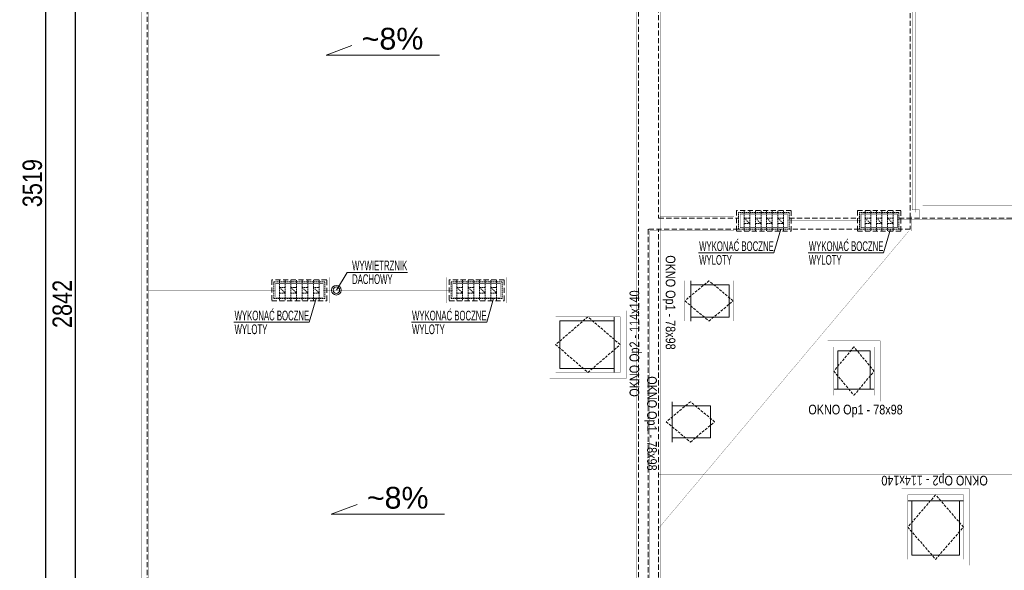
# Model space of a CAD drawing. Header units: millimetres. Extents: x 18880 to 99371, y -5529 to 27899.
# Tile 154 of 158: x 54778 to 57219, y 22984 to 24349. Entities that reach past the tile are written whole.
import ezdxf

# ---------------------------------------------------------------- set-up
doc = ezdxf.new("R2010")
doc.units = ezdxf.units.MM
doc.linetypes.add('DASHED', pattern=[19.05, 12.7, -6.35])
for name, color, linetype, lineweight in [('AA_HATCH', 252, 'Continuous', 0), ('AA_OPIS', 2, 'Continuous', 0), ('AA_WIDOK', 254, 'Continuous', 0), ('AP wymiary', 40, 'Continuous', 0)]:
    doc.layers.add(name, color=color, linetype=linetype, lineweight=lineweight)
doc.styles.add('ARIAL', font='arial.ttf')
doc.styles.add('DIM07', font='romans.shx', dxfattribs={"width": 0.7})
doc.styles.add('Dimensions', font='arial.ttf', dxfattribs={"width": 0.8})
doc.dimstyles.new('arch100', dxfattribs={"dimscale": 2, "dimtxt": 24, "dimasz": 15, "dimexe": 5, "dimexo": 20, "dimgap": 4, "dimtad": 1, "dimdec": 1, "dimrnd": 0.5, "dimdsep": 46, "dimtxsty": 'Dimensions', "dimblk": 'ARCHTICK', "dimcen": 2.5, "dimazin": 0, "dimtfac": 1, "dimtdec": 1, "dimtmove": 1, "dimatfit": 3, "dimldrblk": 'NONE', "dimfxl": 50, "dimfxlon": 1, "dimarcsym": 0})

# ---------------------------------------------------------------- blocks, each defined once
blk = doc.blocks.new('Op2')
at = {"layer": 'AA_OPIS', "linetype": 'DASHED', "ltscale": 0.5}
blk.add_lwpolyline([(-160, 69), (-80, 0), (0, 69), (-80, 138), (-160, 69)], dxfattribs=at)
at = {"layer": 'AA_WIDOK', "const_width": 0.3}
blk.add_lwpolyline([(15, -15), (15, 153), (-175, 153), (-175, -15)], close=True, dxfattribs=at)
blk.add_lwpolyline([(0, 0), (0, 138), (-160, 138), (-160, 0), (0, 0)], dxfattribs=at)
at = {"layer": 'AA_WIDOK'}
for points in [[(-150, 128), (-150, 10)], [(-15, 128), (-150, 128)], [(-15, 0), (-15, 138)], [(-150, 10), (-15, 10)]]:
    blk.add_lwpolyline(points, dxfattribs=at)
at = {"layer": 'AA_OPIS', "insert": (23.3, 71.6), "char_height": 24, "width": 450, "attachment_point": 2, "rotation": 90, "style": 'ARIAL'}
blk.add_mtext('{\\W0.8;OKNO Op2 - 114x140}', dxfattribs=at)
blk = doc.blocks.new('Op1')
at = {"layer": 'AA_OPIS', "linetype": 'DASHED', "ltscale": 0.5}
blk.add_lwpolyline([(65, 135), (15, 75), (65, 15), (115, 75), (65, 135)], dxfattribs=at)
at = {"layer": 'AA_WIDOK', "const_width": 0.3}
blk.add_lwpolyline([(0, 0), (130, 0), (130, 150), (0, 150)], close=True, dxfattribs=at)
blk.add_lwpolyline([(15, 15), (115, 15), (115, 135), (15, 135), (15, 15)], dxfattribs=at)
at = {"layer": 'AA_WIDOK'}
for points in [[(105, 125), (25, 125)], [(25, 125), (25, 30)], [(105, 30), (105, 125)], [(15, 30), (115, 30)]]:
    blk.add_lwpolyline(points, dxfattribs=at)
at = {"layer": 'AA_OPIS', "insert": (68.9, -8.3), "char_height": 24, "width": 450, "attachment_point": 2, "style": 'ARIAL'}
blk.add_mtext('{\\W0.8;OKNO Op1 - 78x98}', dxfattribs=at)
blk = doc.blocks.new('_ARCHTICK')
at = {"color": 0, "linetype": 'ByBlock', "ltscale": 0.1, "const_width": 0.15}
blk.add_lwpolyline([(-0.5, -0.5), (0.5, 0.5)], dxfattribs=at)
blk = doc.blocks.new('*D488')
at = {"layer": 'AP wymiary', "color": 0, "lineweight": -2, "transparency": 16777216}
for p, q in [((55016, 25065.5), (54906, 25065.5)), ((54916, 22223.5), (54916, 25065.5)), ((55016, 22223.5), (54906, 22223.5))]:
    blk.add_line(p, q, dxfattribs=at)
at = {"layer": 'Defpoints', "color": 0, "transparency": 16777216}
for p in [(54916, 25065.5), (55080, 25065.5), (55080, 22223.5)]:
    blk.add_point(p, dxfattribs=at)
at = {"layer": 'AP wymiary', "color": 0, "lineweight": -2, "transparency": 16777216, "xscale": 30, "yscale": 30, "zscale": 30}
for p, rotation in [((54916, 25065.5), 90), ((54916, 22223.5), 270)]:
    blk.add_blockref('_ARCHTICK', p, dxfattribs=dict(at, rotation=rotation))
at = {"layer": 'AP wymiary', "color": 0, "transparency": 16777216, "insert": (54883.5, 23644.5), "char_height": 48, "attachment_point": 5, "rotation": 90, "style": 'Dimensions'}
blk.add_mtext('2842', dxfattribs=at)
blk = doc.blocks.new('_None')
blk = doc.blocks.new('*D491')
at = {"layer": 'AP wymiary', "color": 0, "lineweight": -2, "transparency": 16777216}
for p, q in [((54933, 25703.5), (54831.8, 25703.5)), ((54841.8, 25703.5), (54841.8, 22184.5)), ((54933, 22184.5), (54831.8, 22184.5))]:
    blk.add_line(p, q, dxfattribs=at)
at = {"layer": 'Defpoints', "color": 0, "transparency": 16777216}
for p in [(54973, 25703.5), (54841.8, 22184.5), (54973, 22184.5)]:
    blk.add_point(p, dxfattribs=at)
at = {"layer": 'AP wymiary', "color": 0, "lineweight": -2, "transparency": 16777216, "xscale": 30, "yscale": 30, "zscale": 30}
for p, rotation in [((54841.8, 25703.5), 90), ((54841.8, 22184.5), 270)]:
    blk.add_blockref('_ARCHTICK', p, dxfattribs=dict(at, rotation=rotation))
at = {"layer": 'AP wymiary', "color": 0, "transparency": 16777216, "insert": (54809.3, 23944), "char_height": 48, "attachment_point": 5, "rotation": 90, "style": 'Dimensions'}
blk.add_mtext('3519', dxfattribs=at)
blk = doc.blocks.new('*D503')
at = {"layer": 'AP wymiary', "color": 0, "lineweight": -2, "transparency": 16777216}
for p, q in [((57953.5, 25104.5), (58063.5, 25104.5)), ((58053.5, 23871.5), (58053.5, 25104.5)), ((58053.5, 23871.5), (58063.5, 23871.5))]:
    blk.add_line(p, q, dxfattribs=at)
at = {"layer": 'Defpoints', "color": 0, "transparency": 16777216}
for p in [(57000, 25104.5), (58053.5, 25104.5), (58052.4, 23871.5)]:
    blk.add_point(p, dxfattribs=at)
at = {"layer": 'AP wymiary', "color": 0, "lineweight": -2, "transparency": 16777216, "xscale": 30, "yscale": 30, "zscale": 30}
for p, rotation in [((58053.5, 25104.5), 90), ((58053.5, 23871.5), 270)]:
    blk.add_blockref('_ARCHTICK', p, dxfattribs=dict(at, rotation=rotation))
at = {"layer": 'AP wymiary', "color": 0, "transparency": 16777216, "insert": (58020.9, 24488), "char_height": 48, "attachment_point": 5, "rotation": 90, "style": 'Dimensions'}
blk.add_mtext('1233', dxfattribs=at)

msp = doc.modelspace()

# ---------------------------------------------------------------- linework, layer by layer
at = {"layer": 'AA_OPIS'}
for points in [[(55818.44062, 24261.56867), (55537.57579, 24261.56867), (55601.72648, 24285.31248)], [(56665.04516, 23829.51587), (56647.91926, 23771.13825), (56460.95925, 23771.13825)], [(56937.04516, 23829.51587), (56919.91926, 23771.13825), (56732.95925, 23771.13825)], [(55563.0697, 23678.51587), (55589.59921, 23722.69449), (55739.28405, 23722.69449)], [(55513.04516, 23657.51587), (55495.91926, 23599.13825), (55308.95925, 23599.13825)], [(55953.04516, 23657.51587), (55935.91926, 23599.13825), (55748.95925, 23599.13825)], [(55831.21708, 23123.1738), (55550.35226, 23123.1738), (55614.50295, 23146.91761)]]:
    msp.add_lwpolyline(points, dxfattribs=at)
at = {"layer": 'AA_WIDOK', "color": 4}
for points, const_width in [([(56354.54516, 22314.51587), (56354.54516, 22180.51587), (55076.04516, 22180.51587), (55076.04516, 22227.51587), (56308.04516, 22227.51587), (56308.04516, 25061.51587), (55076.04516, 25061.51587), (55076.04516, 25108.51587), (57004.04333, 25108.51587), (57004.04333, 25061.51587), (56366.04516, 25061.51587), (56366.04516, 23861.51587), (56549.04516, 23861.51587)], 0.5), ([(55076.04516, 22223.51587), (55063.04516, 22223.51587), (55063.04516, 25065.51587)], 0.3), ([(55079.04516, 25061.51587), (55079.04516, 22227.51587)], 0.3), ([(59582.04516, 23872.51414), (57001.04333, 23872.51414), (57001.04333, 25061.51587)], 0.3), ([(57004.04333, 25065.51587), (57017.04333, 25065.51587), (57017.04333, 23888.51414), (59582.04516, 23888.51414)], 0.3), ([(56366.04516, 23861.51587), (56366.04516, 23825.51587)], 0.5), ([(56697.04516, 23861.51587), (56849.04516, 23861.51587)], 0.3), ([(56969.04516, 23861.51587), (56990.04516, 23861.51587), (56990.04516, 23825.51587), (56969.04516, 23825.51587)], 0.3), ([(56549.04516, 23825.51587), (56340.54516, 23825.51587), (56340.54516, 22314.51587), (56366.04516, 22314.51587), (56366.04516, 23825.51587)], 0.5), ([(56849.04516, 23825.51587), (56697.04516, 23825.51587)], 0.3)]:
    msp.add_lwpolyline(points, dxfattribs=dict(at, const_width=const_width))
at = {"layer": 'AA_WIDOK', "linetype": 'DASHED'}
for points in [[(56350.54516, 22318.51587), (56350.54516, 22184.51587), (55080.04516, 22184.51587), (55080.04516, 22223.51587), (56312.04516, 22223.51587), (56312.04516, 25065.51587), (55080.04516, 25065.51587), (55080.04516, 25104.51587), (57000.04333, 25104.51587), (57000.04333, 25065.51587), (56362.04516, 25065.51587), (56362.04516, 23857.51587), (56560.04516, 23857.51587)], [(55094.04516, 25118.51587), (55094.04516, 22198.51587), (56336.54516, 22198.51587), (56336.54516, 22318.51587)], [(56986.04333, 23857.51587), (56986.04333, 25061.51587)], [(59600.04516, 24422.51587), (59600.04516, 23857.51414), (56986.04333, 23857.51414), (56986.04333, 25061.51587)], [(56686.04516, 23857.51587), (56860.04516, 23857.51587)], [(56958.04516, 23857.51587), (56986.04516, 23857.51587), (56986.04516, 23829.51587), (56958.04516, 23829.51587)], [(56560.04516, 23829.51587), (56336.54516, 23829.51587), (56336.54516, 22318.51587), (56362.04516, 22318.51587), (56362.04516, 23829.51587)], [(56860.04516, 23829.51587), (56686.04516, 23829.51587)]]:
    msp.add_lwpolyline(points, dxfattribs=at)
at = {"layer": 'AA_WIDOK'}
for points, const_width in [([(55080.04516, 25061.51587), (55080.04516, 22227.51587)], 0.3), ([(59582.04516, 23871.51414), (57000.04333, 23871.51414), (57000.04333, 25061.51587)], 0.3), ([(56982.67901, 23825.51587), (56362.04516, 23088.01587)], 0.5), ([(56980.04516, 23088.01587), (56362.04516, 23088.01587)], 0.3), ([(57980.04516, 23088.01587), (57120.04516, 23088.01587)], 0.3)]:
    msp.add_lwpolyline(points, dxfattribs=dict(at, const_width=const_width))
at = {"layer": 'AA_WIDOK', "color": 10, "const_width": 1}
for points in [[(55097.04516, 25061.51587), (55097.04516, 22217.51587)], [(56991.04333, 23877.51587), (56991.04333, 25071.51587)], [(56954.04516, 23854.51414), (57009.04516, 23854.51414)], [(59595.58247, 23854.51414), (57009.04516, 23854.51414), (57009.04516, 23877.51348), (56991.044, 23877.51587)], [(56682.04516, 23850.51587), (56864.04516, 23850.51587)], [(55412.04516, 23678.51587), (55097.04516, 23678.51587)], [(55852.04516, 23678.51587), (55530.04516, 23678.51587)], [(63573.04516, 23222.02975), (56362.04516, 23222.02975)]]:
    msp.add_lwpolyline(points, dxfattribs=at)
at = {"layer": 'AA_WIDOK', "linetype": 'Continuous', "const_width": 0.3}
for points in [[(56697.04516, 23882.51587), (56549.04516, 23882.51587), (56549.04516, 23818.51587), (56697.04516, 23818.51587)], [(56969.04516, 23882.51587), (56849.04516, 23882.51587), (56849.04516, 23818.51587), (56969.04516, 23818.51587)], [(55545.04516, 23710.51587), (55397.04516, 23710.51587), (55397.04516, 23646.51587), (55545.04516, 23646.51587)], [(55985.04516, 23710.51587), (55837.04516, 23710.51587), (55837.04516, 23646.51587), (55985.04516, 23646.51587)]]:
    msp.add_lwpolyline(points, close=True, dxfattribs=at)
at = {"layer": 'AA_WIDOK', "linetype": 'DASHED'}
for points in [[(56691.04516, 23876.51587), (56555.04516, 23876.51587), (56555.04516, 23824.51587), (56691.04516, 23824.51587)], [(56963.04516, 23876.51587), (56855.04516, 23876.51587), (56855.04516, 23824.51587), (56963.04516, 23824.51587)], [(55539.04516, 23704.51587), (55403.04516, 23704.51587), (55403.04516, 23652.51587), (55539.04516, 23652.51587)], [(55979.04516, 23704.51587), (55843.04516, 23704.51587), (55843.04516, 23652.51587), (55979.04516, 23652.51587)]]:
    msp.add_lwpolyline(points, close=True, dxfattribs=at)
at = {"layer": 'AA_WIDOK', "linetype": 'DASHED', "ltscale": 0.25}
for points in [[(56686.04516, 23871.51587), (56560.04516, 23871.51587), (56560.04516, 23829.51587), (56686.04516, 23829.51587), (56686.04516, 23871.51587)], [(56574.04516, 23857.51587), (56574.04516, 23876.51587)], [(56574.04516, 23857.51587), (56588.04516, 23843.51587)], [(56588.04516, 23857.51587), (56588.04516, 23876.51587)], [(56602.04516, 23857.51587), (56602.04516, 23876.51587)], [(56602.04516, 23857.51587), (56616.04516, 23843.51587)], [(56616.04516, 23857.51587), (56616.04516, 23876.51587)], [(56630.04516, 23857.51587), (56630.04516, 23876.51587)], [(56630.04516, 23857.51587), (56644.04516, 23843.51587)], [(56644.04516, 23857.51587), (56644.04516, 23876.51587)], [(56658.04516, 23857.51587), (56658.04516, 23876.51587)], [(56658.04516, 23857.51587), (56672.04516, 23843.51587)], [(56672.04516, 23857.51587), (56672.04516, 23876.51587)], [(56958.04516, 23871.51587), (56860.04516, 23871.51587), (56860.04516, 23829.51587), (56958.04516, 23829.51587), (56958.04516, 23871.51587)], [(56874.04516, 23857.51587), (56874.04516, 23876.51587)], [(56874.04516, 23857.51587), (56888.04516, 23843.51587)], [(56888.04516, 23857.51587), (56888.04516, 23876.51587)], [(56902.04516, 23857.51587), (56902.04516, 23876.51587)], [(56902.04516, 23857.51587), (56916.04516, 23843.51587)], [(56916.04516, 23857.51587), (56916.04516, 23876.51587)], [(56930.04516, 23857.51587), (56930.04516, 23876.51587)], [(56930.04516, 23857.51587), (56944.04516, 23843.51587)], [(56944.04516, 23857.51587), (56944.04516, 23876.51587)], [(56574.04516, 23843.51587), (56574.04516, 23824.51587)], [(56588.04516, 23843.51587), (56588.04516, 23824.51587)], [(56602.04516, 23843.51587), (56602.04516, 23824.51587)], [(56616.04516, 23843.51587), (56616.04516, 23824.51587)], [(56630.04516, 23843.51587), (56630.04516, 23824.51587)], [(56644.04516, 23843.51587), (56644.04516, 23824.51587)], [(56658.04516, 23843.51587), (56658.04516, 23824.51587)], [(56672.04516, 23843.51587), (56672.04516, 23824.51587)], [(56874.04516, 23843.51587), (56874.04516, 23824.51587)], [(56888.04516, 23843.51587), (56888.04516, 23824.51587)], [(56902.04516, 23843.51587), (56902.04516, 23824.51587)], [(56916.04516, 23843.51587), (56916.04516, 23824.51587)], [(56930.04516, 23843.51587), (56930.04516, 23824.51587)], [(56944.04516, 23843.51587), (56944.04516, 23824.51587)], [(55534.04516, 23699.51587), (55408.04516, 23699.51587), (55408.04516, 23657.51587), (55534.04516, 23657.51587), (55534.04516, 23699.51587)], [(55422.04516, 23685.51587), (55422.04516, 23704.51587)], [(55422.04516, 23685.51587), (55436.04516, 23671.51587)], [(55436.04516, 23685.51587), (55436.04516, 23704.51587)], [(55450.04516, 23685.51587), (55450.04516, 23704.51587)], [(55450.04516, 23685.51587), (55464.04516, 23671.51587)], [(55464.04516, 23685.51587), (55464.04516, 23704.51587)], [(55478.04516, 23685.51587), (55478.04516, 23704.51587)], [(55478.04516, 23685.51587), (55492.04516, 23671.51587)], [(55492.04516, 23685.51587), (55492.04516, 23704.51587)], [(55506.04516, 23685.51587), (55506.04516, 23704.51587)], [(55506.04516, 23685.51587), (55520.04516, 23671.51587)], [(55520.04516, 23685.51587), (55520.04516, 23704.51587)], [(55974.04516, 23699.51587), (55848.04516, 23699.51587), (55848.04516, 23657.51587), (55974.04516, 23657.51587), (55974.04516, 23699.51587)], [(55862.04516, 23685.51587), (55862.04516, 23704.51587)], [(55862.04516, 23685.51587), (55876.04516, 23671.51587)], [(55876.04516, 23685.51587), (55876.04516, 23704.51587)], [(55890.04516, 23685.51587), (55890.04516, 23704.51587)], [(55890.04516, 23685.51587), (55904.04516, 23671.51587)], [(55904.04516, 23685.51587), (55904.04516, 23704.51587)], [(55918.04516, 23685.51587), (55918.04516, 23704.51587)], [(55918.04516, 23685.51587), (55932.04516, 23671.51587)], [(55932.04516, 23685.51587), (55932.04516, 23704.51587)], [(55946.04516, 23685.51587), (55946.04516, 23704.51587)], [(55946.04516, 23685.51587), (55960.04516, 23671.51587)], [(55960.04516, 23685.51587), (55960.04516, 23704.51587)], [(55422.04516, 23671.51587), (55422.04516, 23652.51587)], [(55436.04516, 23671.51587), (55436.04516, 23652.51587)], [(55450.04516, 23671.51587), (55450.04516, 23652.51587)], [(55464.04516, 23671.51587), (55464.04516, 23652.51587)], [(55478.04516, 23671.51587), (55478.04516, 23652.51587)], [(55492.04516, 23671.51587), (55492.04516, 23652.51587)], [(55506.04516, 23671.51587), (55506.04516, 23652.51587)], [(55520.04516, 23671.51587), (55520.04516, 23652.51587)], [(55862.04516, 23671.51587), (55862.04516, 23652.51587)], [(55876.04516, 23671.51587), (55876.04516, 23652.51587)], [(55890.04516, 23671.51587), (55890.04516, 23652.51587)], [(55904.04516, 23671.51587), (55904.04516, 23652.51587)], [(55918.04516, 23671.51587), (55918.04516, 23652.51587)], [(55932.04516, 23671.51587), (55932.04516, 23652.51587)], [(55946.04516, 23671.51587), (55946.04516, 23652.51587)], [(55960.04516, 23671.51587), (55960.04516, 23652.51587)]]:
    msp.add_lwpolyline(points, dxfattribs=at)
at = {"layer": 'AA_WIDOK', "color": 10, "const_width": 1}
for points in [[(56564.04516, 23833.51587), (56682.04516, 23833.51587), (56682.04516, 23867.51587), (56564.04516, 23867.51587)], [(56864.04516, 23833.51587), (56954.04516, 23833.51587), (56954.04516, 23867.51587), (56864.04516, 23867.51587)], [(55412.04516, 23661.51587), (55530.04516, 23661.51587), (55530.04516, 23695.51587), (55412.04516, 23695.51587)], [(55852.04516, 23661.51587), (55970.04516, 23661.51587), (55970.04516, 23695.51587), (55852.04516, 23695.51587)]]:
    msp.add_lwpolyline(points, close=True, dxfattribs=at)
at = {"layer": 'AA_WIDOK', "linetype": 'DASHED', "ltscale": 0.25}
for points in [[(56574.04516, 23843.51587), (56574.04516, 23857.51587), (56588.04516, 23857.51587), (56588.04516, 23843.51587)], [(56602.04516, 23843.51587), (56602.04516, 23857.51587), (56616.04516, 23857.51587), (56616.04516, 23843.51587)], [(56630.04516, 23843.51587), (56630.04516, 23857.51587), (56644.04516, 23857.51587), (56644.04516, 23843.51587)], [(56658.04516, 23843.51587), (56658.04516, 23857.51587), (56672.04516, 23857.51587), (56672.04516, 23843.51587)], [(56874.04516, 23843.51587), (56874.04516, 23857.51587), (56888.04516, 23857.51587), (56888.04516, 23843.51587)], [(56902.04516, 23843.51587), (56902.04516, 23857.51587), (56916.04516, 23857.51587), (56916.04516, 23843.51587)], [(56930.04516, 23843.51587), (56930.04516, 23857.51587), (56944.04516, 23857.51587), (56944.04516, 23843.51587)], [(55422.04516, 23671.51587), (55422.04516, 23685.51587), (55436.04516, 23685.51587), (55436.04516, 23671.51587)], [(55450.04516, 23671.51587), (55450.04516, 23685.51587), (55464.04516, 23685.51587), (55464.04516, 23671.51587)], [(55478.04516, 23671.51587), (55478.04516, 23685.51587), (55492.04516, 23685.51587), (55492.04516, 23671.51587)], [(55506.04516, 23671.51587), (55506.04516, 23685.51587), (55520.04516, 23685.51587), (55520.04516, 23671.51587)], [(55862.04516, 23671.51587), (55862.04516, 23685.51587), (55876.04516, 23685.51587), (55876.04516, 23671.51587)], [(55890.04516, 23671.51587), (55890.04516, 23685.51587), (55904.04516, 23685.51587), (55904.04516, 23671.51587)], [(55918.04516, 23671.51587), (55918.04516, 23685.51587), (55932.04516, 23685.51587), (55932.04516, 23671.51587)], [(55946.04516, 23671.51587), (55946.04516, 23685.51587), (55960.04516, 23685.51587), (55960.04516, 23671.51587)]]:
    msp.add_lwpolyline(points, close=True, dxfattribs=at)
at = {"layer": 'AA_WIDOK'}
for radius in [12, 8]:
    msp.add_circle((55563.0697, 23678.51587), radius, dxfattribs=at)

# ---------------------------------------------------------------- block references
at = {"layer": 'AA_HATCH'}
for name, p, rotation in [('Op1', (56412.04516, 23717.01587), 270), ('Op1', (56366.04516, 23417.01587), 270), ('Op2', (57118.04516, 23171.01587), 90)]:
    msp.add_blockref(name, p, dxfattribs=dict(at, rotation=rotation))
for name, p in [('Op2', (56266.78696, 23474.51587)), ('Op1', (56781.53951, 23402.79375))]:
    msp.add_blockref(name, p, dxfattribs=at)

# ---------------------------------------------------------------- texts
at = {"layer": 'AA_OPIS'}
for s, insert, char_height, width, attachment_point, line_spacing_factor, style in [('~8%', (55778.8187, 24274.42938), 54, 356.3568019, 9, 0.857143, 'ARIAL'), ('{\\fArial Narrow|b0|i0|c238|p34;WYKONAĆ BOCZNE WYLOTY}', (56462.70414, 23741.30992, 0), 24, 226.8890596, 7, 0.85, 'DIM07'), ('{\\fArial Narrow|b0|i0|c238|p34;WYKONAĆ BOCZNE WYLOTY}', (56734.70414, 23741.30992, 0), 24, 226.8890596, 7, 0.85, 'DIM07'), ('{\\fArial Narrow|b0|i0|c238|p34;WYWIETRZNIK\\PDACHOWY}', (55602.0188, 23693.51466, 0), 24, 226.8890596, 7, 0.85, 'DIM07'), ('{\\fArial Narrow|b0|i0|c238|p34;WYKONAĆ BOCZNE WYLOTY}', (55310.70414, 23569.30992, 0), 24, 226.8890596, 7, 0.85, 'DIM07'), ('{\\fArial Narrow|b0|i0|c238|p34;WYKONAĆ BOCZNE WYLOTY}', (55750.70414, 23569.30992, 0), 24, 226.8890596, 7, 0.85, 'DIM07'), ('~8%', (55791.59516, 23136.03451), 54, 356.3568019, 9, 0.857143, 'ARIAL')]:
    msp.add_mtext(s, dxfattribs=dict(at, insert=insert, char_height=char_height, width=width, attachment_point=attachment_point, line_spacing_factor=line_spacing_factor, style=style))

# ---------------------------------------------------------------- dimensions: what is measured, and where the dimension line sits
at = {"layer": 'AP wymiary'}
for base, p1, p2, picture, middle in [((54841.79196, 22184.51587), (54973.01814, 25703.51587), (54973.01814, 22184.51587), '*D491', (54809.26809, 23944.01587)), ((58053.46916, 25104.51587), (58052.36012, 23871.51414), (57000.04333, 25104.51587), '*D503', (58020.94529, 24488.01501)), ((54915.99112, 25065.51587), (55080.04516, 22223.51587), (55080.04516, 25065.51587), '*D488', (54883.48362, 23644.51587))]:
    dim = msp.add_linear_dim(base=base, p1=p1, p2=p2, angle=90, dimstyle='arch100', dxfattribs=at)
    dim.commit()
    dim.dimension.update_dxf_attribs({"geometry": picture, "text_midpoint": middle})

doc.saveas('drawing.dxf')
